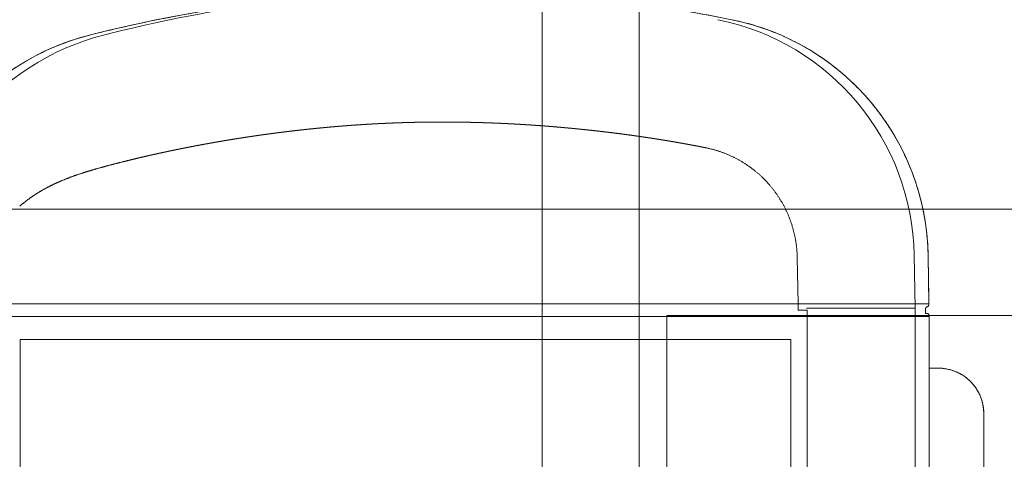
# Model space of a CAD drawing. Header units: millimetres. Extents: x 83969 to 141394, y 139608 to 176267.
# Tile 28 of 40: x 114206 to 115071, y 171081 to 171467. Entities that reach past the tile are written whole.
import ezdxf

# ---------------------------------------------------------------- set-up
doc = ezdxf.new("R2010")
doc.units = ezdxf.units.MM
doc.header["$LTSCALE"] = 50
doc.layers.add('AL35----_PLAFONDS', color=16, linetype='Continuous', lineweight=9)
doc.layers.add('AL72----_INRGEBRUIKSR_OUD', color=6, linetype='Continuous', lineweight=9)
doc.layers.add('AL68----_BRAND_60 MIN', color=92, linetype='BR60')
doc.linetypes.add('BR60', pattern='A,15,-1,["60",Standard,S=2.5,R=0,X=0,Y=-1.25],-4', length=20)

# ---------------------------------------------------------------- blocks, each defined once
blk = doc.blocks.new('A$C624C5264')
at = {"layer": 'AL72----_INRGEBRUIKSR_OUD', "linetype": 'Continuous', "lineweight": 0}
for p, q in [((28865, -6672.05), (28865, -3857.95)), ((28496.37, -4158.1), (28495.52, -4158.31)), ((29089.16, -4242), (29089.14, -4240.77)), ((29089.88, -4282.84), (29089.16, -4242)), ((29191.96, -4240.16), (29192.7, -4286.5)), ((29204.18, -4240.16), (29204.18, -4240.16)), ((29204.92, -4282.84), (29204.18, -4240.16)), ((28301.56, -4282.84), (29204.92, -4282.84)), ((29089.88, -4282.84), (29089.88, -4288.37)), ((29089.88, -4288.37), (29097.94, -4288.37)), ((29192.7, -4286.5), (29097.35, -4286.5)), ((29097.94, -4288.37), (29097.94, -6241.63)), ((29192.7, -4286.5), (29192.7, -5138)), ((29201.78, -4291.2), (29201.91, -4287.34)), ((29201.91, -4287.34), (29201.92, -4287.34)), ((29203.14, -4285.56), (29203.13, -4285.57)), ((29204.92, -4282.84), (29204.92, -4282.84)), ((28301.46, -4293.91), (29205.02, -4293.91)), ((29203.04, -4291.21), (29201.78, -4291.2)), ((29203.04, -4291.21), (29203.04, -4291.21)), ((29205.02, -4339.35), (29205.02, -4293.21)), ((29083.65, -4314.04), (28406.4, -4314.04)), ((28406.4, -4314.04), (28406.4, -6215.96)), ((29083.65, -6215.96), (29083.65, -4314.04)), ((29213.1, -4339.35), (29205.02, -4339.35)), ((29205.02, -5159.06), (29205.02, -4339.35)), ((29213.1, -4339.35), (29213.1, -4339.35)), ((29253.1, -4653.09), (29253.1, -4379.35))]:
    blk.add_line(p, q, dxfattribs=at)
for centre, radius, start, end in [((28795.52, -5281.95), 1275, 92.27263, 104.2965), ((28976.98, -4243.91), 215.01, 1, 78.59685), ((28989.2, -4243.91), 215.01, 1.00001, 78.58923), ((28522.01, -4259.8), 220.01, 104.11094, 178.99998), ((28534.31, -4259.8), 220.01, 104.11094, 179.00001), ((28965.13, -4348.42), 207.37, 77.02332, 77.79469), ((28995.15, -4222), 77.44, 76.08396, 77.66107), ((28993.01, -4230.94), 86.63, 75.21729, 76.13265), ((28940.45, -4414.27), 277.34, 74.15926, 74.38197), ((28987.49, -4248.74), 105.25, 73.54654, 74.19559), ((28993.65, -4229.54), 85.09, 73.01102, 73.86595), ((28989.52, -4242.91), 99.09, 72.26769, 72.98514), ((28986.77, -4250.94), 107.57, 71.52449, 72.17492), ((28988.84, -4244.7), 101.01, 70.81726, 71.51411), ((28989.76, -4242.34), 98.47, 70.154, 70.87165), ((28989.11, -4243.95), 100.21, 69.41332, 70.11754), ((28988.86, -4244.63), 100.93, 68.72037, 69.41879), ((28989.03, -4244.13), 100.41, 68.00154, 68.70392), ((28989.11, -4243.98), 100.24, 67.31021, 68.01395), ((28988.99, -4244.2), 100.48, 66.59171, 67.29365), ((28988.97, -4244.31), 100.59, 65.90389, 66.605), ((28988.94, -4244.28), 100.57, 65.18061, 65.88187), ((28690.32, -4935.32), 801.05, 104.89276, 104.95567), ((28700.77, -4973.69), 840.82, 104.8488, 104.90874), ((28707.64, -5001.3), 869.27, 104.7622, 104.82018), ((28713.58, -5023.07), 891.83, 104.71805, 104.77455), ((28717.48, -5038.59), 907.83, 104.65176, 104.70727), ((28720.92, -5051.09), 920.8, 104.60726, 104.662), ((28724.05, -5063.85), 933.93, 104.54195, 104.59591), ((28728.46, -5080.31), 950.97, 104.49701, 104.55), ((28731.84, -5094.26), 965.32, 104.43169, 104.4839), ((28735.8, -5109.22), 980.8, 104.38669, 104.43807), ((28739.95, -5126.45), 998.52, 104.32143, 104.3719), ((28746.67, -5150.89), 1023.86, 104.29802, 104.34724), ((28748.33, -5158.67), 1031.82, 104.23196, 104.28081), ((28746.42, -5150.85), 1023.76, 104.1869, 104.23613), ((28988.95, -4244.28), 100.57, 64.48798, 65.18929), ((28988.92, -4244.28), 100.58, 63.77105, 64.47226), ((28988.95, -4244.28), 100.57, 63.08501, 63.78627), ((28988.93, -4244.24), 100.54, 62.36175, 63.06325), ((28988.97, -4244.2), 100.49, 61.66791, 62.36975), ((28988.98, -4244.12), 100.42, 60.95102, 61.65338), ((28989.01, -4244.08), 100.37, 60.25069, 60.95343), ((28989.02, -4244.02), 100.31, 59.53829, 60.24137), ((28989.02, -4244.06), 100.34, 58.8448, 59.54769), ((28988.94, -4244.13), 100.45, 58.12502, 58.82713), ((28988.92, -4244.21), 100.52, 57.4369, 58.13849), ((28988.85, -4244.24), 100.59, 56.70962, 57.41082), ((28988.86, -4244.28), 100.62, 56.02683, 56.72776), ((28988.81, -4244.29), 100.65, 55.30561, 56.00634), ((28540.36, -4413.92), 258.42, 109.10199, 109.29701), ((28542.64, -4420.39), 265.28, 108.92009, 109.11009), ((28544.63, -4426.41), 271.62, 108.71967, 108.90522), ((28547.06, -4433.58), 279.19, 108.53851, 108.71905), ((28549.29, -4440.27), 286.24, 108.35983, 108.53592), ((28551.89, -4448.24), 294.62, 108.18142, 108.35249), ((28554.28, -4455.71), 302.47, 108.00272, 108.16935), ((28557.2, -4464.63), 311.85, 107.84542, 108.00705), ((28559.79, -4473.02), 320.63, 107.66936, 107.82654), ((28562.99, -4483.14), 331.25, 107.51275, 107.6649), ((28566.04, -4492.51), 341.11, 107.37893, 107.5267), ((28569.3, -4503.64), 352.7, 107.20302, 107.34592), ((28572.54, -4513.53), 363.1, 107.09024, 107.22906), ((28575.7, -4524.71), 374.72, 106.91592, 107.05041), ((28579.06, -4535.32), 385.85, 106.80432, 106.93494), ((28582.91, -4548.21), 399.3, 106.67116, 106.79738), ((28586.48, -4560.38), 411.98, 106.53898, 106.66131), ((28590.73, -4575.04), 427.25, 106.40765, 106.5256), ((28595.04, -4589.02), 441.87, 106.31794, 106.43201), ((28599.66, -4606.03), 459.5, 106.16596, 106.27563), ((28604.5, -4622.2), 476.38, 106.07687, 106.18266), ((28610.09, -4641.87), 496.82, 105.96677, 106.06821), ((28615.68, -4661.1), 516.85, 105.87891, 105.97642), ((28622.39, -4685.27), 541.93, 105.76949, 105.86249), ((28627.75, -4704.92), 562.3, 105.66124, 105.75086), ((28633.41, -4724.4), 582.59, 105.59369, 105.6802), ((28637.97, -4741.69), 600.46, 105.48503, 105.56895), ((28643.5, -4761.06), 620.61, 105.41845, 105.49966), ((28648.54, -4779.71), 639.93, 105.33044, 105.4092), ((28654.66, -4802.55), 663.58, 105.24318, 105.31913), ((28660.66, -4824.23), 686.07, 105.17707, 105.25053), ((28667.84, -4850.5), 713.3, 105.11056, 105.18122), ((28674.3, -4875.33), 738.95, 105.02424, 105.09244), ((28682.35, -4905.29), 769.98, 104.95883, 105.02428), ((28988.81, -4244.3), 100.66, 54.61321, 55.31385), ((28988.79, -4244.28), 100.66, 53.89667, 54.59735), ((28988.8, -4244.28), 100.65, 53.19804, 53.89884), ((28988.81, -4244.23), 100.6, 52.48385, 53.18491), ((28988.87, -4244.21), 100.55, 51.80048, 52.50186), ((28988.88, -4244.14), 100.49, 51.07952, 51.78138), ((28988.94, -4244.09), 100.41, 50.38644, 51.08882), ((28988.96, -4243.99), 100.32, 49.65595, 50.35903), ((28989.01, -4244), 100.29, 48.97978, 49.68291), ((28988.92, -4244.04), 100.39, 48.25083, 48.95337), ((28988.88, -4244.1), 100.46, 47.55516, 48.25724), ((28503.75, -4320.59), 158.12, 115.91799, 116.23674), ((28504.7, -4322.78), 160.51, 115.56813, 115.88207), ((28505.74, -4324.81), 162.78, 115.27895, 115.58855), ((28506.8, -4327.22), 165.42, 114.95125, 115.25589), ((28507.8, -4329.42), 167.83, 114.64545, 114.9457), ((28508.94, -4331.97), 170.63, 114.3399, 114.63524), ((28510.02, -4334.3), 173.19, 114.05724, 114.34823), ((28511.18, -4337.03), 176.16, 113.75349, 114.03957), ((28512.29, -4339.52), 178.89, 113.47349, 113.75521), ((28513.54, -4342.44), 182.06, 113.19292, 113.46974), ((28514.66, -4345.11), 184.95, 112.91378, 113.18629), ((28515.86, -4348.19), 188.26, 112.61676, 112.88443), ((28517.17, -4351.11), 191.46, 112.3807, 112.64396), ((28518.56, -4354.63), 195.25, 112.1053, 112.36343), ((28519.82, -4357.91), 198.76, 111.83202, 112.08557), ((28521.37, -4361.83), 202.97, 111.579, 111.82729), ((28522.84, -4365.43), 206.86, 111.34728, 111.59094), ((28524.44, -4369.65), 211.38, 111.09587, 111.33432), ((28525.88, -4373.55), 215.53, 110.84647, 111.0803), ((28527.63, -4378.16), 220.46, 110.61745, 110.84607), ((28529.22, -4382.41), 225, 110.38967, 110.61367), ((28531.05, -4387.43), 230.34, 110.16294, 110.38174), ((28532.71, -4392.09), 235.29, 109.93664, 110.15085), ((28534.72, -4397.59), 241.14, 109.7316, 109.94062), ((28536.43, -4402.61), 246.45, 109.50744, 109.71195), ((28538.58, -4408.47), 252.69, 109.32479, 109.52426), ((28988.83, -4244.12), 100.51, 46.84091, 47.54257), ((28988.81, -4244.17), 100.55, 46.14825, 46.84964), ((28988.76, -4244.16), 100.58, 45.42541, 46.12661), ((28988.8, -4244.18), 100.57, 44.74617, 45.44732), ((28988.75, -4244.15), 100.59, 44.01579, 44.71699), ((28988.78, -4244.16), 100.57, 43.32763, 44.02895), ((28988.79, -4244.11), 100.53, 42.60874, 43.3103), ((28988.85, -4244.08), 100.46, 41.92189, 42.62384), ((28988.88, -4244), 100.39, 41.19494, 41.89753), ((28988.94, -4243.99), 100.34, 40.50913, 41.21199), ((28489.01, -4293.7), 127.44, 123.15106, 123.54643), ((28489.65, -4294.67), 128.6, 122.76147, 123.15334), ((28490.17, -4295.53), 129.6, 122.35947, 122.74825), ((28490.8, -4296.53), 130.79, 121.97348, 122.35879), ((28491.36, -4297.41), 131.83, 121.59421, 121.97648), ((28491.93, -4298.43), 132.99, 121.19453, 121.57344), ((28492.54, -4299.36), 134.11, 120.83708, 121.2129), ((28493.15, -4300.48), 135.38, 120.44303, 120.81526), ((28493.81, -4301.62), 136.7, 120.07181, 120.44044), ((28494.6, -4303.11), 138.39, 119.68133, 120.04541), ((28495.44, -4304.43), 139.95, 119.35193, 119.71204), ((28496.21, -4305.97), 141.67, 118.96451, 119.32021), ((28497, -4307.34), 143.25, 118.62067, 118.97246), ((28497.83, -4308.96), 145.07, 118.25514, 118.60251), ((28498.62, -4310.41), 146.72, 117.91543, 118.2589), ((28499.45, -4312.1), 148.6, 117.55392, 117.89302), ((28500.3, -4313.63), 150.35, 117.2353, 117.57052), ((28501.13, -4315.4), 152.31, 116.87873, 117.20958), ((28501.97, -4316.99), 154.11, 116.56411, 116.89114), ((28502.8, -4318.83), 156.12, 116.20933, 116.5321), ((28988.93, -4243.97), 100.33, 39.79233, 40.49514), ((28988.87, -4244.02), 100.41, 39.08989, 39.79236), ((28988.78, -4244.05), 100.5, 38.37375, 39.0755), ((28988.74, -4244.11), 100.57, 37.68261, 38.3839), ((28988.7, -4244.11), 100.6, 36.96831, 37.66928), ((28988.66, -4244.14), 100.65, 36.26868, 36.96944), ((28988.64, -4244.13), 100.66, 35.55602, 36.25664), ((28988.63, -4244.15), 100.68, 34.85828, 35.55888), ((28988.64, -4244.11), 100.65, 34.14677, 34.84747), ((28481.53, -4283.23), 114.56, 129.92169, 130.36154), ((28482.02, -4283.79), 115.31, 129.48787, 129.92501), ((28482.35, -4284.27), 115.89, 129.0331, 129.4679), ((28482.81, -4284.82), 116.61, 128.60492, 129.03715), ((28483.18, -4285.29), 117.21, 128.17204, 128.602), ((28483.6, -4285.86), 117.91, 127.7339, 128.16133), ((28483.96, -4286.34), 118.51, 127.30352, 127.72873), ((28484.36, -4286.9), 119.2, 126.87192, 127.29467), ((28484.76, -4287.39), 119.83, 126.46387, 126.88446), ((28485.11, -4287.97), 120.5, 126.01758, 126.43574), ((28485.6, -4288.58), 121.28, 125.61749, 126.03301), ((28486.19, -4289.45), 122.34, 125.19418, 125.60611), ((28486.72, -4290.22), 123.28, 124.77936, 125.18812), ((28487.32, -4291.13), 124.36, 124.36222, 124.7674), ((28487.9, -4291.93), 125.35, 123.96993, 124.37196), ((28488.49, -4292.87), 126.46, 123.55645, 123.95494), ((28988.68, -4244.11), 100.62, 33.45645, 34.15733), ((28988.69, -4244.06), 100.58, 32.73708, 33.43825), ((28988.76, -4244.05), 100.51, 32.0486, 32.75018), ((28988.81, -4243.98), 100.43, 31.3271, 32.0293), ((28988.87, -4243.96), 100.38, 30.63087, 31.33355), ((28988.93, -4243.9), 100.29, 29.91616, 30.61929), ((28988.91, -4243.92), 100.32, 29.22026, 29.92327), ((28988.83, -4243.94), 100.4, 28.5068, 29.20909), ((28480.74, -4282.31), 113.35, 130.80378, 131.24827), ((28481.17, -4282.79), 114, 130.36391, 130.80602), ((28988.76, -4243.99), 100.48, 27.81065, 28.51247), ((28988.7, -4243.99), 100.53, 27.09014, 27.79163), ((28988.67, -4244.01), 100.58, 26.3945, 27.09578), ((28988.66, -4244), 100.58, 25.68237, 26.38349), ((28988.65, -4244.02), 100.6, 24.9881, 25.6892), ((28988.67, -4243.98), 100.56, 24.2725, 24.9737), ((28988.68, -4243.99), 100.55, 23.57918, 24.28055), ((28988.7, -4243.94), 100.52, 22.85786, 23.55951), ((28988.78, -4243.94), 100.45, 22.16974, 22.87181), ((28988.84, -4243.87), 100.36, 21.44861, 22.15136), ((28988.88, -4243.88), 100.33, 20.75771, 21.46058), ((28988.81, -4243.87), 100.39, 20.0357, 20.73817), ((28988.76, -4243.91), 100.45, 19.34603, 20.04807), ((28988.66, -4243.91), 100.54, 18.62232, 19.32377), ((28988.63, -4243.94), 100.59, 17.93469, 18.63576), ((28988.59, -4243.93), 100.62, 17.21768, 17.91849), ((28988.56, -4243.95), 100.65, 16.52264, 17.22331), ((28988.55, -4243.92), 100.66, 15.80709, 16.5077), ((28988.54, -4243.93), 100.67, 15.11225, 15.8129), ((28988.59, -4243.9), 100.61, 14.39878, 15.09961), ((28988.6, -4243.91), 100.6, 13.70658, 14.40765), ((28988.67, -4243.87), 100.52, 12.99043, 13.69186), ((28988.72, -4243.87), 100.47, 12.29605, 12.99798), ((28988.82, -4243.82), 100.36, 11.57658, 12.27927), ((28988.88, -4243.83), 100.31, 10.88455, 11.5876), ((28988.9, -4243.79), 100.28, 10.16534, 10.86845), ((28988.83, -4243.82), 100.35, 9.47227, 10.17507), ((28988.74, -4243.8), 100.44, 8.7514, 9.45344), ((28988.67, -4243.83), 100.52, 8.06065, 8.7622), ((28988.61, -4243.81), 100.58, 7.33951, 8.04073), ((28988.57, -4243.83), 100.61, 6.64946, 7.35045), ((28988.58, -4243.8), 100.6, 5.93238, 6.63322), ((28988.54, -4243.82), 100.64, 5.23937, 5.94018), ((28988.56, -4243.79), 100.62, 4.52196, 5.22284), ((28988.6, -4243.8), 100.58, 3.83169, 4.53276), ((28988.67, -4243.77), 100.51, 3.11202, 3.81355), ((28988.69, -4243.79), 100.49, 2.42171, 3.12347), ((28988.63, -4243.76), 100.55, 1.70186, 2.40322), ((29203.92, -4287.41), 2, 112.76162, 178.00045), ((29202.02, -4282.89), 2.9, 292.50053, 0.99931), ((29203.02, -4293.21), 2, 359.99999, 89.49999), ((29213.1, -4379.35), 40, 0, 89.99991)]:
    blk.add_arc(centre, radius, start, end, dxfattribs=at)
blk.add_ellipse((28779.36, -5283.78), major_axis=(0, 1275.85), ratio=0.999823, start_param=-0.199156, end_param=0.246282, dxfattribs=at)
for points, weights in [([(28468.37, -4046.43), (28748.55, -3975.99), (29031.74, -4033.15)], [1, 0.975300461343, 1]), ([(29031.74, -4033.15), (29201.16, -4067.35), (29204.18, -4240.16)], [1, 0.779396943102, 1]), ([(28302.03, -4255.96), (28304.97, -4087.51), (28468.37, -4046.43)], [1, 0.793942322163, 1]), ([(28691.29, -4126.44), (28689.77, -4126.56), (28688.26, -4126.68)], [1, 0.999999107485, 1]), ([(28694.22, -4126.21), (28692.76, -4126.32), (28691.29, -4126.44)], [1, 0.999999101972, 1]), ([(28697.26, -4125.98), (28695.74, -4126.09), (28694.22, -4126.21)], [1, 0.999999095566, 1]), ([(28700.29, -4125.77), (28698.77, -4125.87), (28697.26, -4125.98)], [1, 0.999999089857, 1]), ([(28703.32, -4125.56), (28701.81, -4125.66), (28700.29, -4125.77)], [1, 0.999999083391, 1]), ([(28706.36, -4125.36), (28704.84, -4125.46), (28703.32, -4125.56)], [1, 0.999999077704, 1]), ([(28709.39, -4125.17), (28707.87, -4125.26), (28706.36, -4125.36)], [1, 0.99999907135, 1]), ([(28712.43, -4124.99), (28710.91, -4125.08), (28709.39, -4125.17)], [1, 0.999999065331, 1]), ([(28715.46, -4124.81), (28713.95, -4124.9), (28712.43, -4124.99)], [1, 0.999999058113, 1]), ([(28718.5, -4124.64), (28716.98, -4124.73), (28715.46, -4124.81)], [1, 0.999999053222, 1]), ([(28721.54, -4124.49), (28720.02, -4124.56), (28718.5, -4124.64)], [1, 0.999999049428, 1]), ([(28724.58, -4124.34), (28723.06, -4124.41), (28721.54, -4124.49)], [1, 0.99999904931, 1]), ([(28727.61, -4124.2), (28726.09, -4124.26), (28724.58, -4124.34)], [1, 0.999999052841, 1]), ([(28730.65, -4124.06), (28729.13, -4124.13), (28727.61, -4124.2)], [1, 0.999999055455, 1]), ([(28733.69, -4123.94), (28732.17, -4124), (28730.65, -4124.06)], [1, 0.999999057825, 1]), ([(28736.73, -4123.82), (28735.21, -4123.88), (28733.69, -4123.94)], [1, 0.999999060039, 1]), ([(28739.77, -4123.72), (28738.25, -4123.77), (28736.73, -4123.82)], [1, 0.999999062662, 1]), ([(28742.81, -4123.62), (28741.29, -4123.66), (28739.77, -4123.72)], [1, 0.999999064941, 1]), ([(28745.85, -4123.53), (28744.33, -4123.57), (28742.81, -4123.62)], [1, 0.999999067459, 1]), ([(28748.89, -4123.44), (28747.37, -4123.48), (28745.85, -4123.53)], [1, 0.999999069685, 1]), ([(28751.93, -4123.37), (28750.41, -4123.4), (28748.89, -4123.44)], [1, 0.999999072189, 1]), ([(28754.97, -4123.3), (28753.45, -4123.33), (28751.93, -4123.37)], [1, 0.999999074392, 1]), ([(28758.01, -4123.25), (28756.49, -4123.27), (28754.97, -4123.3)], [1, 0.999999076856, 1]), ([(28761.05, -4123.2), (28759.53, -4123.22), (28758.01, -4123.25)], [1, 0.99999907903, 1]), ([(28764.09, -4123.16), (28762.57, -4123.17), (28761.05, -4123.2)], [1, 0.99999908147, 1]), ([(28767.13, -4123.12), (28765.61, -4123.14), (28764.09, -4123.16)], [1, 0.999999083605, 1]), ([(28770.17, -4123.1), (28768.65, -4123.11), (28767.13, -4123.12)], [1, 0.999999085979, 1]), ([(28773.21, -4123.08), (28771.69, -4123.09), (28770.17, -4123.1)], [1, 0.999999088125, 1]), ([(28776.25, -4123.07), (28774.73, -4123.08), (28773.21, -4123.08)], [1, 0.999999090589, 1]), ([(28779.29, -4123.08), (28777.77, -4123.07), (28776.25, -4123.07)], [1, 0.999999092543, 1]), ([(28782.34, -4123.08), (28780.82, -4123.08), (28779.29, -4123.08)], [1, 0.999999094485, 1]), ([(28785.38, -4123.1), (28783.86, -4123.09), (28782.34, -4123.08)], [1, 0.999999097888, 1]), ([(28788.42, -4123.13), (28786.9, -4123.11), (28785.38, -4123.1)], [1, 0.999999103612, 1]), ([(28791.46, -4123.16), (28789.94, -4123.14), (28788.42, -4123.13)], [1, 0.999999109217, 1]), ([(28794.5, -4123.2), (28792.98, -4123.18), (28791.46, -4123.16)], [1, 0.999999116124, 1]), ([(28797.54, -4123.25), (28796.02, -4123.22), (28794.5, -4123.2)], [1, 0.999999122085, 1]), ([(28800.58, -4123.31), (28799.06, -4123.28), (28797.54, -4123.25)], [1, 0.999999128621, 1]), ([(28803.62, -4123.37), (28802.1, -4123.34), (28800.58, -4123.31)], [1, 0.999999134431, 1]), ([(28806.66, -4123.45), (28805.14, -4123.41), (28803.62, -4123.37)], [1, 0.999999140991, 1]), ([(28809.7, -4123.53), (28808.18, -4123.49), (28806.66, -4123.45)], [1, 0.999999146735, 1]), ([(28812.74, -4123.62), (28811.22, -4123.57), (28809.7, -4123.53)], [1, 0.999999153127, 1]), ([(28815.78, -4123.72), (28814.26, -4123.67), (28812.74, -4123.62)], [1, 0.999999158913, 1]), ([(28818.82, -4123.82), (28817.3, -4123.77), (28815.78, -4123.72)], [1, 0.999999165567, 1]), ([(28821.86, -4123.94), (28820.34, -4123.88), (28818.82, -4123.82)], [1, 0.99999917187, 1]), ([(28824.9, -4124.06), (28823.38, -4124), (28821.86, -4123.94)], [1, 0.999999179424, 1]), ([(28827.94, -4124.19), (28826.42, -4124.12), (28824.9, -4124.06)], [1, 0.999999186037, 1]), ([(28830.98, -4124.33), (28829.46, -4124.25), (28827.94, -4124.19)], [1, 0.999999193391, 1]), ([(28834.01, -4124.47), (28832.49, -4124.4), (28830.98, -4124.33)], [1, 0.999999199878, 1]), ([(28837.05, -4124.62), (28835.53, -4124.55), (28834.01, -4124.47)], [1, 0.999999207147, 1]), ([(28840.09, -4124.78), (28838.57, -4124.7), (28837.05, -4124.62)], [1, 0.999999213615, 1]), ([(28843.12, -4124.95), (28841.61, -4124.87), (28840.09, -4124.78)], [1, 0.999999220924, 1]), ([(28846.16, -4125.13), (28844.64, -4125.04), (28843.12, -4124.95)], [1, 0.99999922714, 1]), ([(28849.2, -4125.31), (28847.68, -4125.22), (28846.16, -4125.13)], [1, 0.999999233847, 1]), ([(28852.23, -4125.5), (28850.71, -4125.41), (28849.2, -4125.31)], [1, 0.999999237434, 1]), ([(28855.27, -4125.7), (28853.75, -4125.6), (28852.23, -4125.5)], [1, 0.99999923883, 1]), ([(28858.3, -4125.91), (28856.78, -4125.8), (28855.27, -4125.7)], [1, 0.999999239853, 1]), ([(28861.33, -4126.12), (28859.82, -4126.01), (28858.3, -4125.91)], [1, 0.999999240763, 1]), ([(28864.37, -4126.34), (28862.85, -4126.23), (28861.33, -4126.12)], [1, 0.999999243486, 1]), ([(28867.4, -4126.57), (28865.88, -4126.45), (28864.37, -4126.34)], [1, 0.999999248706, 1]), ([(28870.43, -4126.81), (28868.92, -4126.69), (28867.4, -4126.57)], [1, 0.999999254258, 1]), ([(28612.72, -4135.26), (28611.22, -4135.48), (28609.71, -4135.71)], [1, 0.999999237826, 1]), ([(28615.73, -4134.83), (28614.23, -4135.04), (28612.72, -4135.26)], [1, 0.999999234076, 1]), ([(28618.74, -4134.4), (28617.24, -4134.61), (28615.73, -4134.83)], [1, 0.999999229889, 1]), ([(28621.76, -4133.98), (28620.25, -4134.19), (28618.74, -4134.4)], [1, 0.999999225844, 1]), ([(28624.77, -4133.57), (28623.26, -4133.77), (28621.76, -4133.98)], [1, 0.999999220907, 1]), ([(28627.78, -4133.16), (28626.28, -4133.36), (28624.77, -4133.57)], [1, 0.999999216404, 1]), ([(28630.8, -4132.76), (28629.29, -4132.96), (28627.78, -4133.16)], [1, 0.999999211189, 1]), ([(28633.81, -4132.37), (28632.31, -4132.57), (28630.8, -4132.76)], [1, 0.999999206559, 1]), ([(28636.83, -4131.99), (28635.32, -4132.18), (28633.81, -4132.37)], [1, 0.999999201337, 1]), ([(28639.85, -4131.62), (28638.34, -4131.8), (28636.83, -4131.99)], [1, 0.999999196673, 1]), ([(28642.87, -4131.25), (28641.36, -4131.43), (28639.85, -4131.62)], [1, 0.99999919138, 1]), ([(28645.89, -4130.89), (28644.38, -4131.07), (28642.87, -4131.25)], [1, 0.999999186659, 1]), ([(28648.91, -4130.54), (28647.4, -4130.71), (28645.89, -4130.89)], [1, 0.999999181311, 1]), ([(28651.93, -4130.19), (28650.42, -4130.36), (28648.91, -4130.54)], [1, 0.999999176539, 1]), ([(28654.96, -4129.86), (28653.44, -4130.02), (28651.93, -4130.19)], [1, 0.999999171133, 1]), ([(28657.98, -4129.53), (28656.47, -4129.69), (28654.96, -4129.86)], [1, 0.999999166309, 1]), ([(28661, -4129.21), (28659.49, -4129.37), (28657.98, -4129.53)], [1, 0.999999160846, 1]), ([(28664.03, -4128.9), (28662.52, -4129.05), (28661, -4129.21)], [1, 0.999999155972, 1]), ([(28667.06, -4128.59), (28665.54, -4128.74), (28664.03, -4128.9)], [1, 0.99999915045, 1]), ([(28670.08, -4128.3), (28668.57, -4128.44), (28667.06, -4128.59)], [1, 0.999999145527, 1]), ([(28673.11, -4128.01), (28671.6, -4128.15), (28670.08, -4128.3)], [1, 0.999999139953, 1]), ([(28676.14, -4127.73), (28674.62, -4127.86), (28673.11, -4128.01)], [1, 0.999999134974, 1]), ([(28679.17, -4127.45), (28677.65, -4127.59), (28676.14, -4127.73)], [1, 0.999999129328, 1]), ([(28682.2, -4127.19), (28680.68, -4127.32), (28679.17, -4127.45)], [1, 0.999999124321, 1]), ([(28685.23, -4126.93), (28683.71, -4127.06), (28682.2, -4127.19)], [1, 0.999999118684, 1]), ([(28688.26, -4126.68), (28686.74, -4126.8), (28685.23, -4126.93)], [1, 0.999999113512, 1]), ([(28873.47, -4127.05), (28871.95, -4126.93), (28870.43, -4126.81)], [1, 0.999999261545, 1]), ([(28876.5, -4127.3), (28874.98, -4127.17), (28873.47, -4127.05)], [1, 0.999999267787, 1]), ([(28879.53, -4127.56), (28878.01, -4127.43), (28876.5, -4127.3)], [1, 0.999999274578, 1]), ([(28882.56, -4127.83), (28881.04, -4127.69), (28879.53, -4127.56)], [1, 0.999999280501, 1]), ([(28885.59, -4128.1), (28884.07, -4127.96), (28882.56, -4127.83)], [1, 0.999999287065, 1]), ([(28888.61, -4128.38), (28887.1, -4128.24), (28885.59, -4128.1)], [1, 0.999999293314, 1]), ([(28891.64, -4128.67), (28890.13, -4128.52), (28888.61, -4128.38)], [1, 0.999999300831, 1]), ([(28894.67, -4128.96), (28893.16, -4128.81), (28891.64, -4128.67)], [1, 0.999999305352, 1]), ([(28897.7, -4129.26), (28896.18, -4129.11), (28894.67, -4128.96)], [1, 0.999999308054, 1]), ([(28900.72, -4129.57), (28899.21, -4129.42), (28897.7, -4129.26)], [1, 0.999999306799, 1]), ([(28903.75, -4129.89), (28902.23, -4129.73), (28900.72, -4129.57)], [1, 0.999999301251, 1]), ([(28906.77, -4130.21), (28905.26, -4130.05), (28903.75, -4129.89)], [1, 0.999999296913, 1]), ([(28909.79, -4130.54), (28908.28, -4130.38), (28906.77, -4130.21)], [1, 0.999999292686, 1]), ([(28912.82, -4130.88), (28911.31, -4130.71), (28909.79, -4130.54)], [1, 0.999999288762, 1]), ([(28915.84, -4131.23), (28914.33, -4131.05), (28912.82, -4130.88)], [1, 0.999999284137, 1]), ([(28918.86, -4131.58), (28917.35, -4131.4), (28915.84, -4131.23)], [1, 0.999999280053, 1]), ([(28921.88, -4131.94), (28920.37, -4131.76), (28918.86, -4131.58)], [1, 0.999999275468, 1]), ([(28924.9, -4132.3), (28923.39, -4132.12), (28921.88, -4131.94)], [1, 0.999999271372, 1]), ([(28927.92, -4132.68), (28926.41, -4132.49), (28924.9, -4132.3)], [1, 0.99999926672, 1]), ([(28930.94, -4133.06), (28929.43, -4132.87), (28927.92, -4132.68)], [1, 0.999999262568, 1]), ([(28933.95, -4133.45), (28932.44, -4133.25), (28930.94, -4133.06)], [1, 0.999999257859, 1]), ([(28936.97, -4133.85), (28935.46, -4133.65), (28933.95, -4133.45)], [1, 0.999999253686, 1]), ([(28939.98, -4134.25), (28938.48, -4134.05), (28936.97, -4133.85)], [1, 0.999999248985, 1]), ([(28943, -4134.66), (28941.49, -4134.45), (28939.98, -4134.25)], [1, 0.999999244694, 1]), ([(28946.01, -4135.08), (28944.5, -4134.87), (28943, -4134.66)], [1, 0.99999923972, 1]), ([(28949.02, -4135.51), (28947.52, -4135.29), (28946.01, -4135.08)], [1, 0.999999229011, 1]), ([(28561.73, -4143.79), (28560.23, -4144.08), (28558.74, -4144.36)], [1, 0.999999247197, 1]), ([(28564.71, -4143.23), (28563.22, -4143.51), (28561.73, -4143.79)], [1, 0.99999925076, 1]), ([(28567.71, -4142.68), (28566.21, -4142.95), (28564.71, -4143.23)], [1, 0.999999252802, 1]), ([(28570.7, -4142.13), (28569.2, -4142.4), (28567.71, -4142.68)], [1, 0.999999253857, 1]), ([(28573.69, -4141.59), (28572.19, -4141.86), (28570.7, -4142.13)], [1, 0.999999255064, 1]), ([(28576.69, -4141.06), (28575.19, -4141.33), (28573.69, -4141.59)], [1, 0.999999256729, 1]), ([(28579.68, -4140.54), (28578.18, -4140.8), (28576.69, -4141.06)], [1, 0.999999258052, 1]), ([(28582.68, -4140.02), (28581.18, -4140.28), (28579.68, -4140.54)], [1, 0.999999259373, 1]), ([(28585.68, -4139.51), (28584.18, -4139.77), (28582.68, -4140.02)], [1, 0.999999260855, 1]), ([(28588.68, -4139.01), (28587.18, -4139.26), (28585.68, -4139.51)], [1, 0.999999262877, 1]), ([(28591.68, -4138.52), (28590.18, -4138.76), (28588.68, -4139.01)], [1, 0.999999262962, 1]), ([(28594.68, -4138.03), (28593.18, -4138.27), (28591.68, -4138.52)], [1, 0.99999926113, 1]), ([(28597.69, -4137.55), (28596.18, -4137.79), (28594.68, -4138.03)], [1, 0.999999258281, 1]), ([(28600.69, -4137.08), (28599.19, -4137.31), (28597.69, -4137.55)], [1, 0.999999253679, 1]), ([(28603.7, -4136.61), (28602.19, -4136.84), (28600.69, -4137.08)], [1, 0.999999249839, 1]), ([(28606.7, -4136.16), (28605.2, -4136.38), (28603.7, -4136.61)], [1, 0.999999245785, 1]), ([(28609.71, -4135.71), (28608.21, -4135.93), (28606.7, -4136.16)], [1, 0.999999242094, 1]), ([(28952.03, -4135.94), (28950.53, -4135.72), (28949.02, -4135.51)], [1, 0.999999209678, 1]), ([(28955.04, -4136.38), (28953.54, -4136.16), (28952.03, -4135.94)], [1, 0.999999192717, 1]), ([(28958.05, -4136.83), (28956.54, -4136.6), (28955.04, -4136.38)], [1, 0.999999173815, 1]), ([(28961.06, -4137.29), (28959.55, -4137.06), (28958.05, -4136.83)], [1, 0.999999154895, 1]), ([(28964.06, -4137.75), (28962.56, -4137.52), (28961.06, -4137.29)], [1, 0.99999913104, 1]), ([(28967.07, -4138.22), (28965.56, -4137.98), (28964.06, -4137.75)], [1, 0.999999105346, 1]), ([(28970.07, -4138.7), (28968.57, -4138.46), (28967.07, -4138.22)], [1, 0.999999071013, 1]), ([(28973.07, -4139.19), (28971.57, -4138.95), (28970.07, -4138.7)], [1, 0.999999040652, 1]), ([(28976.07, -4139.69), (28974.57, -4139.44), (28973.07, -4139.19)], [1, 0.999999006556, 1]), ([(28979.07, -4140.19), (28977.57, -4139.94), (28976.07, -4139.69)], [1, 0.999998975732, 1]), ([(28982.07, -4140.71), (28980.57, -4140.45), (28979.07, -4140.19)], [1, 0.999998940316, 1]), ([(28985.07, -4141.23), (28983.57, -4140.97), (28982.07, -4140.71)], [1, 0.999998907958, 1]), ([(28988.06, -4141.76), (28986.56, -4141.49), (28985.07, -4141.23)], [1, 0.999998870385, 1]), ([(28991.05, -4142.3), (28989.56, -4142.03), (28988.06, -4141.76)], [1, 0.99999883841, 1]), ([(28994.05, -4142.85), (28992.55, -4142.57), (28991.05, -4142.3)], [1, 0.999998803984, 1]), ([(28997.04, -4143.41), (28995.54, -4143.13), (28994.05, -4142.85)], [1, 0.999998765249, 1]), ([(29000.02, -4143.98), (28998.53, -4143.69), (28997.04, -4143.41)], [1, 0.999998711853, 1]), ([(28520.03, -4152.44), (28518.5, -4152.79), (28516.97, -4153.14)], [1, 0.999998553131, 1]), ([(28523.02, -4151.76), (28521.53, -4152.1), (28520.03, -4152.44)], [1, 0.999999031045, 1]), ([(28525.97, -4151.11), (28524.5, -4151.44), (28523.02, -4151.76)], [1, 0.999999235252, 1]), ([(28528.93, -4150.46), (28527.45, -4150.78), (28525.97, -4151.11)], [1, 0.999999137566, 1]), ([(28531.91, -4149.81), (28530.42, -4150.13), (28528.93, -4150.46)], [1, 0.999999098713, 1]), ([(28534.89, -4149.18), (28533.4, -4149.49), (28531.91, -4149.81)], [1, 0.999999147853, 1]), ([(28537.86, -4148.55), (28536.37, -4148.86), (28534.89, -4149.18)], [1, 0.999999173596, 1]), ([(28540.84, -4147.93), (28539.35, -4148.24), (28537.86, -4148.55)], [1, 0.999999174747, 1]), ([(28543.82, -4147.31), (28542.33, -4147.62), (28540.84, -4147.93)], [1, 0.999999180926, 1]), ([(28546.8, -4146.71), (28545.31, -4147.01), (28543.82, -4147.31)], [1, 0.999999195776, 1]), ([(28549.78, -4146.11), (28548.29, -4146.41), (28546.8, -4146.71)], [1, 0.999999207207, 1]), ([(28552.77, -4145.52), (28551.27, -4145.81), (28549.78, -4146.11)], [1, 0.999999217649, 1]), ([(28555.75, -4144.94), (28554.26, -4145.23), (28552.77, -4145.52)], [1, 0.999999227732, 1]), ([(28558.74, -4144.36), (28557.24, -4144.65), (28555.75, -4144.94)], [1, 0.999999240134, 1]), ([(29003.01, -4144.55), (29001.52, -4144.26), (29000.02, -4143.98)], [1, 0.99999869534, 1]), ([(29005.99, -4145.14), (29004.5, -4144.84), (29003.01, -4144.55)], [1, 0.999998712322, 1]), ([(28503.07, -4156.45), (28499.72, -4157.27), (28496.37, -4158.1)], [1, 0.999998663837, 1]), ([(28508.18, -4155.2), (28505.62, -4155.81), (28503.07, -4156.45)], [1, 0.99999444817, 1]), ([(28511.51, -4154.4), (28509.85, -4154.8), (28508.18, -4155.2)], [1, 0.999998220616, 1]), ([(28514.1, -4153.8), (28512.81, -4154.1), (28511.51, -4154.4)], [1, 0.999999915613, 1]), ([(28516.97, -4153.14), (28515.54, -4153.47), (28514.1, -4153.8)], [1, 0.999999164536, 1]), ([(29203.14, -4285.56), (29201.96, -4286.06), (29201.92, -4287.34)], [1, 0.842269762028, 1]), ([(29204.92, -4282.84), (29204.96, -4284.81), (29203.13, -4285.57)], [1, 0.826595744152, 1]), ([(29203.04, -4291.21), (29205.02, -4291.23), (29205.02, -4293.21)], [1, 0.71018537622, 1]), ([(29213.1, -4339.35), (29253.1, -4339.35), (29253.1, -4379.35)], [1, 0.707106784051, 1])]:
    blk.add_rational_spline(points, weights, degree=2, dxfattribs=at)
for points in [[(29008.98, -4145.74), (29007.48, -4145.44), (29005.99, -4145.14)], [(29204.18, -4240.16), (29204.55, -4261.5), (29204.92, -4282.84)], [(29201.91, -4287.34), (29201.85, -4289.27), (29201.78, -4291.2)], [(29201.92, -4287.34), (29201.91, -4287.34), (29201.91, -4287.34)], [(29203.13, -4285.57), (29203.14, -4285.57), (29203.14, -4285.56)], [(29201.78, -4291.2), (29202.41, -4291.21), (29203.04, -4291.21)], [(29205.02, -4293.21), (29205.02, -4316.28), (29205.02, -4339.35)], [(29205.02, -4339.35), (29209.06, -4339.35), (29213.1, -4339.35)]]:
    blk.add_open_spline(points, degree=2, dxfattribs=at)
blk.add_rational_spline([(29253.1, -4379.35), (29253.1, -4516.22), (29253.1, -4653.09), (29253.1, -4660.3), (29251.3, -4667.28)], [1, 1, 1, 0.992034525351, 1], degree=2, knots=[0.05555556, 0.05555556, 0.05555556, 0.06666667, 0.06666667, 0.07777778, 0.07777778, 0.07777778], dxfattribs=at)
blk.add_3dface([(28974.68, -6236.91), (28974.68, -4293.09), (30855.81, -4293.09), (30855.81, -6236.91)], dxfattribs=at)

msp = doc.modelspace()

# ---------------------------------------------------------------- hatches: boundary and pattern name
at = {"layer": 'AL35----_PLAFONDS'}
h = msp.add_hatch(dxfattribs=at)
h.set_pattern_fill('FP_11', color=256, style=0, pattern_type=2)
h.set_pattern_definition([(0, (116550, 170100), (0, -600), []), (270, (116550, 170100), (-600, -4e-14), [])])
h.paths.add_polyline_path([(112875, 167475), (116635, 167475), (116635, 168065), (117258.93, 168065), (118768.93, 169575), (120225, 169575), (120225, 172725), (119325, 172725), (119325, 172715), (119275, 172715), (119275, 172725), (117665, 172725), (117665, 172715), (117615, 172715), (117615, 172725), (112875, 172725), (112875, 171165.91)], flags=0)
h.paths.add_polyline_path([(117663, 172717), (117663, 172725), (117617, 172725), (117617, 172717)], flags=0)
h.paths.add_polyline_path([(119323, 172717), (119323, 172725), (119277, 172725), (119277, 172717)], flags=0)

# ---------------------------------------------------------------- block references
at = {"layer": 'AL68----_BRAND_60 MIN'}
msp.add_blockref('A$C624C5264', (85800, 175500), dxfattribs=at)

doc.saveas('drawing.dxf')
